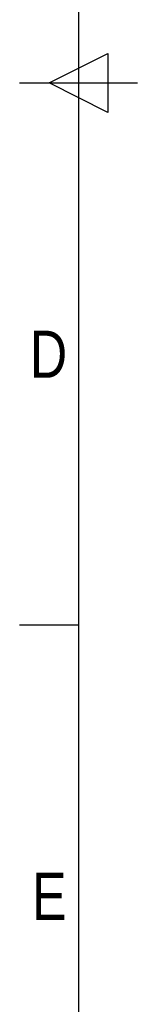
# Model space of a CAD drawing. Header units: millimetres. Extents: x 0 to 420, y 0 to 297.
# Tile 2 of 64: x 0 to 10, y 68 to 154. Entities that reach past the tile are written whole.
import ezdxf

# ---------------------------------------------------------------- set-up
doc = ezdxf.new("R2010")
doc.units = ezdxf.units.MM
doc.layers.add('CARTIGLIO', color=140, linetype='Continuous')
doc.styles.add('SLDTEXTSTYLE2', font='TXT', dxfattribs={"width": 0.821468})

msp = doc.modelspace()

# ---------------------------------------------------------------- linework, layer by layer
at = {"layer": 'CARTIGLIO', "linetype": 'Continuous'}
for p, q in [((5.18012, 291.82257), (5.18012, 5.171)), ((2.59301, 148.49679), (7.76722, 151.08389)), ((7.76722, 151.08389), (7.76722, 145.90968)), ((0.0059, 148.49679), (10.35433, 148.49679)), ((7.76722, 145.90968), (2.59301, 148.49679)), ((5.18012, 100.894), (0.0059, 100.894))]:
    msp.add_line(p, q, dxfattribs=at)

# ---------------------------------------------------------------- texts
at = {"layer": 'CARTIGLIO', "char_height": 4.13937, "attachment_point": 2, "style": 'SLDTEXTSTYLE2'}
for s, insert in [('D', (2.54404, 126.74857)), ('E', (2.60397, 79.14578))]:
    msp.add_mtext(s, dxfattribs=dict(at, insert=insert))

doc.saveas('drawing.dxf')
